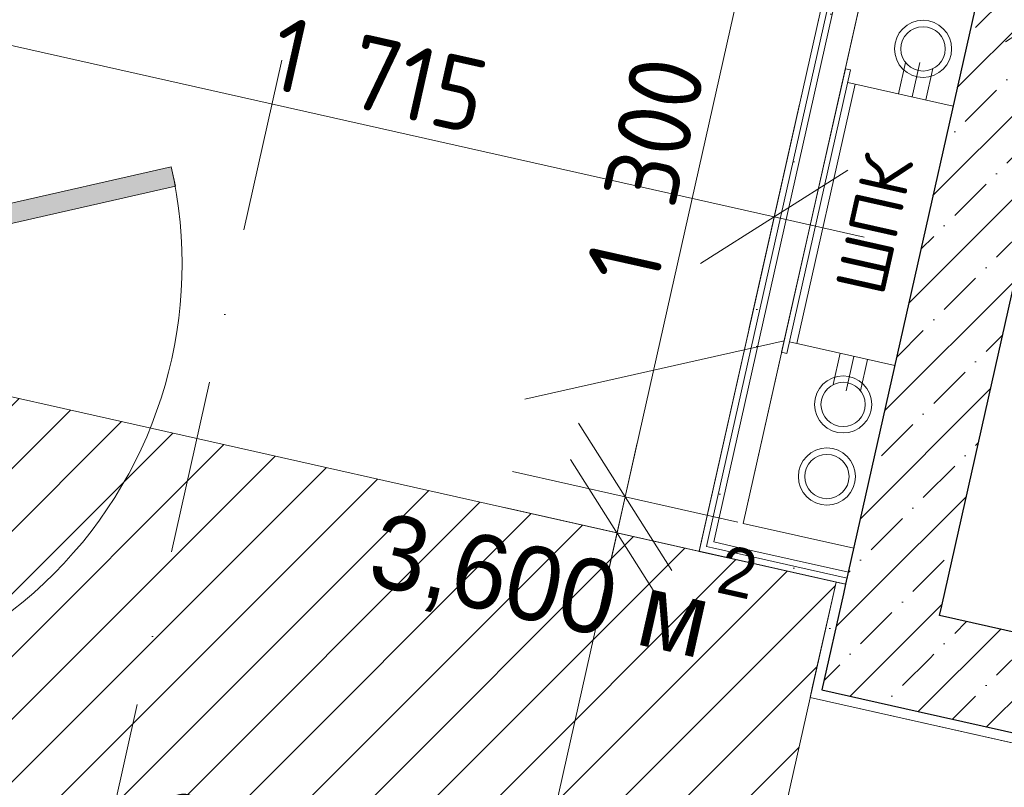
# Model space of a CAD drawing. Header units: millimetres. Extents: x -7145539 to 8272368, y 6117771 to 6337028.
# Tile 191 of 213: x -6867033 to -6865034, y 6143808 to 6145366. Entities that reach past the tile are written whole.
import ezdxf
from ezdxf.enums import TextEntityAlignment as Align

# ---------------------------------------------------------------- set-up
doc = ezdxf.new("R2010")
doc.units = ezdxf.units.MM
doc.header["$MEASUREMENT"] = 0
doc.linetypes.add('Штрихпунктирная', pattern=[670.277762, 352.777767, -176.388884, 0, -141.111112])
for name, color, linetype in [('S - МОП.АР', 7, 'Continuous'), ('АР-Стены_внутренние_пилоны.АР', 7, 'Continuous'), ('АР-Стены_Перегородки_шахты_.АР', 7, 'Continuous'), ('АР-Чертеж-Оси_Осевые размеры.АР', 7, 'Continuous'), ('АР-Чертеж-Размеры.АР', 7, 'Continuous')]:
    doc.layers.add(name, color=color, linetype=linetype)
for name, color, linetype, lineweight in [('АР-Стены_внутренние_пилоны.АР_Ном._пера__1', 7, 'Continuous', 15), ('АР-Стены_Перегородки_шахты_.АР_Ном._пера__1', 7, 'Continuous', 15), ('АР-Чертеж-Оси_Осевые размеры.АР_Ном._пера__120', 7, 'Continuous', 0), ('АР-Чертеж-Размеры.АР_Ном._пера__1', 7, 'Continuous', 0), ('Двери Archicad_Ном._пера__120', 7, 'Continuous', 0), ('ИОС-Шахты и отверстия.АР_Ном._пера__1', 7, 'Continuous', 0), ('МГН.АР_Ном._пера__120', 7, 'Continuous', 0)]:
    doc.layers.add(name, color=color, linetype=linetype, lineweight=lineweight)
doc.styles.add('РЎР“Р•РќР•Р\xa0Р\x98Р\xa0_РЎРўР\x98Р›Р¬_2', font='GOTHIC.TTF')
doc.styles.add('РЎР“Р•РќР•Р\xa0Р\x98Р\xa0_РЎРўР\x98Р›Р¬_6', font='GOST_Common.ttf')
doc.styles.add('РЎР“Р•РќР•Р\xa0Р\x98Р\xa0_РЎРўР\x98Р›Р¬_9', font='txt')
doc.dimstyles.new('СГЕНЕРИР_СТИЛЬ__5', dxfattribs={"dimtxt": 150, "dimasz": 237.5, "dimexe": 0.18, "dimexo": 0.0625, "dimgap": 0, "dimtad": 1, "dimdec": 0, "dimzin": 0, "dimdsep": 46, "dimtxsty": 'РЎР“Р•РќР•Р\xa0Р\x98Р\xa0_РЎРўР\x98Р›Р¬_6', "dimblk": 'ARROWHEAD_6', "dimblk1": 'ARROWHEAD_6', "dimblk2": 'ARROWHEAD_6', "dimcen": 0.09, "dimse1": 1, "dimse2": 1, "dimclrd": 7, "dimclre": 7, "dimclrt": 7, "dimazin": 0, "dimtfac": 1, "dimtdec": 4, "dimtmove": 0, "dimatfit": 3, "dimfxl": 1, "dimtolj": 1, "dimtzin": 0, "dimarcsym": 0})
pattern_1 = [(45, (-6256761.35, 6563027.8), (-111.369318, 111.369318), [0, -105, 0, -157.5]), (110, (-6256411.35, 6563027.8), (148.001588, 53.868173), [0, -77, 0, -133])]
pattern_2 = [(45, (-6256761.35, 6562677.8), (-84.852814, 84.852814), []), (45, (-6256803.77, 6562720.22), (-84.852814, 84.852814), [90, -30, 0, -30])]
pattern_3 = [(0, (-6256761.35, 6562677.795), (0, 75), [0, -75])]

# ---------------------------------------------------------------- blocks, each defined once
blk = doc.blocks.new('Стена_227_1', base_point=(-6865284.8, 6144081))
at = {"layer": 'АР-Стены_внутренние_пилоны.АР', "linetype": 'Continuous', "lineweight": 0, "true_color": 0x000000}
h = blk.add_hatch(dxfattribs=at)
h.set_pattern_fill('ЖЕЛЕЗОБЕТОН__PROJECT__0001', color=18, style=0, pattern_type=2)
h.set_pattern_definition(pattern_2)
h.paths.add_polyline_path([(-6865360.4, 6144200.5), (-6865404.3, 6144005.4), (-6865165.3, 6144156.7)])
h = blk.add_hatch(dxfattribs=at)
h.set_pattern_fill('ЖЕЛЕЗОБЕТОН__PROJECT__0001', color=18, style=0, pattern_type=2)
h.set_pattern_definition(pattern_2)
h.paths.add_polyline_path([(-6865404.3, 6144005.4), (-6865209.1, 6143961.6), (-6865165.3, 6144156.7)])
h = blk.add_hatch(dxfattribs=at)
h.set_pattern_fill('ЖЕЛЕЗОБЕТОН__PROJECT__0001', color=18, style=0, pattern_type=2)
h.set_pattern_definition(pattern_2)
h.paths.add_polyline_path([(-6865209.1, 6143961.6), (-6863364.7, 6143547.3), (-6863320.9, 6143742.4), (-6865165.3, 6144156.7)])
h = blk.add_hatch(dxfattribs=at)
h.set_pattern_fill('ШТУКАТУРКА__ГИПС_01_0001', color=18, style=0, pattern_type=2)
h.set_pattern_definition(pattern_1)
h.paths.add_polyline_path([(-6865423.8, 6144009.8), (-6865428.2, 6143990.2), (-6865404.3, 6144005.4)])
h = blk.add_hatch(dxfattribs=at)
h.set_pattern_fill('ШТУКАТУРКА__ГИПС_01_0001', color=18, style=0, pattern_type=2)
h.set_pattern_definition(pattern_1)
h.paths.add_polyline_path([(-6865404.3, 6144005.4), (-6865428.2, 6143990.2), (-6865408.6, 6143985.9)])
h = blk.add_hatch(dxfattribs=at)
h.set_pattern_fill('ШТУКАТУРКА__ГИПС_01_0001', color=18, style=0, pattern_type=2)
h.set_pattern_definition(pattern_1)
h.paths.add_polyline_path([(-6863169.6, 6143503.5), (-6865404.3, 6144005.4), (-6865408.6, 6143985.9), (-6863174, 6143484)])
at = {"layer": 'АР-Стены_внутренние_пилоны.АР_Ном._пера__1', "color": 7, "linetype": 'Continuous', "lineweight": 30}
for p, q in [((-6865360.4, 6144200.5), (-6865404.3, 6144005.4)), ((-6865404.3, 6144005.4), (-6865209.1, 6143961.6)), ((-6865209.1, 6143961.6), (-6863364.7, 6143547.3))]:
    blk.add_line(p, q, dxfattribs=at)
at = {"layer": 'АР-Стены_внутренние_пилоны.АР_Ном._пера__1', "color": 7, "linetype": 'Continuous', "lineweight": 30, "flags": 128}
blk.add_lwpolyline([(-6863320.9, 6143742.4), (-6865165.3, 6144156.7)], dxfattribs=at)
at = {"layer": 'АР-Стены_внутренние_пилоны.АР_Ном._пера__1', "color": 7, "linetype": 'Continuous', "lineweight": 0, "flags": 128}
for points in [[(-6865428.2, 6143990.2), (-6865423.8, 6144009.8)], [(-6865428.2, 6143990.2), (-6863174, 6143484)]]:
    blk.add_lwpolyline(points, dxfattribs=at)
blk = doc.blocks.new('Стена_228_1', base_point=(-6864857.5, 6145983.3))
at = {"layer": 'АР-Стены_внутренние_пилоны.АР', "linetype": 'Continuous', "lineweight": 0, "true_color": 0x000000}
h = blk.add_hatch(dxfattribs=at)
h.set_pattern_fill('ЖЕЛЕЗОБЕТОН__PROJECT__0001', color=18, style=0, pattern_type=2)
h.set_pattern_definition(pattern_2)
h.paths.add_polyline_path([(-6864977, 6145907.6), (-6865356.1, 6144220), (-6865160.9, 6144176.2), (-6864781.9, 6145863.8)])
at = {"layer": 'АР-Стены_внутренние_пилоны.АР_Ном._пера__1', "color": 7, "linetype": 'Continuous', "lineweight": 30, "flags": 128}
for points in [[(-6864977, 6145907.6), (-6865356.1, 6144220)], [(-6865160.9, 6144176.2), (-6864781.9, 6145863.8)]]:
    blk.add_lwpolyline(points, dxfattribs=at)
blk = doc.blocks.new('Стена_243_1', base_point=(-6865258.5, 6144198.1))
at = {"layer": 'АР-Стены_внутренние_пилоны.АР', "linetype": 'Continuous', "lineweight": 0, "true_color": 0x000000}
h = blk.add_hatch(dxfattribs=at)
h.set_pattern_fill('ШТУКАТУРКА__ГИПС_01_0001', color=18, style=0, pattern_type=2)
h.set_pattern_definition(pattern_1)
h.paths.add_polyline_path([(-6865375.6, 6144224.4), (-6865423.8, 6144009.8), (-6865404.3, 6144005.4), (-6865356.1, 6144220)])
h = blk.add_hatch(dxfattribs=at)
h.set_pattern_fill('ЖЕЛЕЗОБЕТОН__PROJECT__0001', color=18, style=0, pattern_type=2)
h.set_pattern_definition(pattern_2)
h.paths.add_polyline_path([(-6865165.3, 6144156.7), (-6865160.9, 6144176.2), (-6865356.1, 6144220), (-6865360.4, 6144200.5)])
at = {"layer": 'АР-Стены_внутренние_пилоны.АР_Ном._пера__1', "color": 7, "linetype": 'Continuous', "lineweight": 30}
for p, q in [((-6865356.1, 6144220), (-6865360.4, 6144200.5)), ((-6865360.4, 6144200.5), (-6865404.3, 6144005.4))]:
    blk.add_line(p, q, dxfattribs=at)
at = {"layer": 'АР-Стены_внутренние_пилоны.АР_Ном._пера__1', "color": 7, "linetype": 'Continuous', "lineweight": 0, "flags": 128}
for points in [[(-6865375.6, 6144224.4), (-6865423.8, 6144009.8)], [(-6865375.6, 6144224.4), (-6865356.1, 6144220)]]:
    blk.add_lwpolyline(points, dxfattribs=at)
at = {"layer": 'АР-Стены_внутренние_пилоны.АР_Ном._пера__1', "color": 7, "linetype": 'Continuous', "lineweight": 30, "flags": 128}
blk.add_lwpolyline([(-6865165.3, 6144156.7), (-6865160.9, 6144176.2)], dxfattribs=at)
blk = doc.blocks.new('Стена_279_1', base_point=(-6865247.5, 6144247))
at = {"layer": 'АР-Стены_Перегородки_шахты_.АР', "linetype": 'Continuous', "lineweight": 0, "true_color": 0x000000}
h = blk.add_hatch(dxfattribs=at)
h.set_pattern_fill('ШТУКАТУРКА__ГИПС_03_0001', color=18, style=0, pattern_type=2)
h.set_pattern_definition(pattern_3)
h.paths.add_polyline_path([(-6865650.9, 6144299.1), (-6865653.6, 6144286.9), (-6865638.7, 6144296.3)])
h = blk.add_hatch(dxfattribs=at)
h.set_pattern_fill('ШТУКАТУРКА__ГИПС_03_0001', color=18, style=0, pattern_type=2)
h.set_pattern_definition(pattern_3)
h.paths.add_polyline_path([(-6865638.7, 6144296.3), (-6865653.6, 6144286.9), (-6865641.4, 6144284.1)])
h = blk.add_hatch(dxfattribs=at)
h.set_pattern_fill('ШТУКАТУРКА__ГИПС_03_0001', color=18, style=0, pattern_type=2)
h.set_pattern_definition(pattern_3)
h.paths.add_polyline_path([(-6865641.4, 6144284.1), (-6865356, 6144220.1), (-6865353.3, 6144232.3), (-6865638.7, 6144296.3)])
h = blk.add_hatch(dxfattribs=at)
h.set_pattern_fill('ШТУКАТУРКА__ГИПС_03_0001', color=18, style=0, pattern_type=2)
h.set_pattern_definition(pattern_3)
h.paths.add_polyline_path([(-6865636, 6144308.5), (-6865638.7, 6144296.3), (-6865623.8, 6144305.8)])
h = blk.add_hatch(dxfattribs=at)
h.set_pattern_fill('ШТУКАТУРКА__ГИПС_03_0001', color=18, style=0, pattern_type=2)
h.set_pattern_definition(pattern_3)
h.paths.add_polyline_path([(-6865638.7, 6144296.3), (-6865626.5, 6144293.6), (-6865623.8, 6144305.8)])
h = blk.add_hatch(dxfattribs=at)
h.set_pattern_fill('ШТУКАТУРКА__ГИПС_03_0001', color=18, style=0, pattern_type=2)
h.set_pattern_definition(pattern_3)
h.paths.add_polyline_path([(-6865623.8, 6144305.8), (-6865626.5, 6144293.6), (-6865353.3, 6144232.3), (-6865350.6, 6144244.5)])
at = {"layer": 'АР-Стены_Перегородки_шахты_.АР_Ном._пера__1', "color": 7, "linetype": 'Continuous', "lineweight": 0}
for p, q in [((-6865612.8, 6144354.6), (-6865623.8, 6144305.8)), ((-6865638.7, 6144296.3), (-6865626.5, 6144293.6)), ((-6865626.5, 6144293.6), (-6865353.3, 6144232.3)), ((-6865623.8, 6144305.8), (-6865575, 6144294.8)), ((-6865575, 6144294.8), (-6865350.6, 6144244.5))]:
    blk.add_line(p, q, dxfattribs=at)
at = {"layer": 'АР-Стены_Перегородки_шахты_.АР_Ном._пера__1', "color": 7, "linetype": 'Continuous', "lineweight": 0, "flags": 128}
for points in [[(-6865339.6, 6144293.3), (-6865564, 6144343.6)], [(-6865653.6, 6144286.9), (-6865650.9, 6144299.1)], [(-6865350.6, 6144244.5), (-6865339.6, 6144293.3)], [(-6865653.6, 6144286.9), (-6865356, 6144220.1)], [(-6865353.3, 6144232.3), (-6865350.6, 6144244.5)], [(-6865356, 6144220.1), (-6865353.3, 6144232.3)]]:
    blk.add_lwpolyline(points, dxfattribs=at)
blk = doc.blocks.new('Стена_280_1', base_point=(-6865593.9, 6144324.7))
at = {"layer": 'АР-Стены_Перегородки_шахты_.АР', "linetype": 'Continuous', "lineweight": 0, "true_color": 0x000000}
h = blk.add_hatch(dxfattribs=at)
h.set_pattern_fill('ШТУКАТУРКА__ГИПС_03_0001', color=18, style=0, pattern_type=2)
h.set_pattern_definition(pattern_3)
h.paths.add_polyline_path([(-6865274.6, 6145974.5), (-6865650.9, 6144299.1), (-6865638.7, 6144296.3), (-6865262.4, 6145971.7)])
h = blk.add_hatch(dxfattribs=at)
h.set_pattern_fill('ШТУКАТУРКА__ГИПС_03_0001', color=18, style=0, pattern_type=2)
h.set_pattern_definition(pattern_3)
h.paths.add_polyline_path([(-6865262.4, 6145971.7), (-6865636, 6144308.5), (-6865623.8, 6144305.8), (-6865250.2, 6145969)])
at = {"layer": 'АР-Стены_Перегородки_шахты_.АР_Ном._пера__1', "color": 7, "linetype": 'Continuous', "lineweight": 0}
for p, q in [((-6865262.4, 6145971.7), (-6865636, 6144308.5)), ((-6865250.2, 6145969), (-6865612.8, 6144354.6)), ((-6865612.8, 6144354.6), (-6865623.8, 6144305.8)), ((-6865636, 6144308.5), (-6865638.7, 6144296.3))]:
    blk.add_line(p, q, dxfattribs=at)
at = {"layer": 'АР-Стены_Перегородки_шахты_.АР_Ном._пера__1', "color": 7, "linetype": 'Continuous', "lineweight": 0, "flags": 128}
for points in [[(-6865274.6, 6145974.5), (-6865650.9, 6144299.1)], [(-6865274.6, 6145974.5), (-6865262.4, 6145971.7)], [(-6865564, 6144343.6), (-6865201.4, 6145958)], [(-6865262.4, 6145971.7), (-6865250.2, 6145969)], [(-6865250.2, 6145969), (-6865201.4, 6145958)]]:
    blk.add_lwpolyline(points, dxfattribs=at)
blk = doc.blocks.new('Стандартный Маркер Сетки[134]_1', base_point=(-6865253.2, 6150838.4))
at = {"layer": 'АР-Чертеж-Оси_Осевые размеры.АР_Ном._пера__120', "color": 7, "linetype": 'Штрихпунктирная', "lineweight": 0}
blk.add_line((-6865472.3, 6149862.7), (-6870034.9, 6129548.3), dxfattribs=at)
at = {"layer": 'АР-Чертеж-Оси_Осевые размеры.АР_Ном._пера__120', "color": 7, "lineweight": 0, "style": 'РЎР“Р•РќР•Р\xa0Р\x98Р\xa0_РЎРўР\x98Р›Р¬_2'}
blk.add_attdef('AC_MarkerText_1', text='', height=350, rotation=347.3417, dxfattribs=at).set_placement((-6870293.6, 6128265.8), align=Align.TOP_CENTER)
blk = doc.blocks.new('Стандартный Маркер Сетки[189]_1', base_point=(-6865253.2, 6150838.4))
at = {"layer": 'АР-Чертеж-Оси_Осевые размеры.АР_Ном._пера__120', "color": 7, "linetype": 'Штрихпунктирная', "lineweight": 0}
blk.add_line((-6865472.3, 6149862.7), (-6870034.9, 6129548.3), dxfattribs=at)
at = {"layer": 'АР-Чертеж-Оси_Осевые размеры.АР_Ном._пера__120', "color": 7, "lineweight": 0, "style": 'РЎР“Р•РќР•Р\xa0Р\x98Р\xa0_РЎРўР\x98Р›Р¬_2'}
blk.add_attdef('AC_MarkerText_1', text='', height=350, rotation=347.3417, dxfattribs=at).set_placement((-6870293.6, 6128265.8), align=Align.TOP_CENTER)
blk = doc.blocks.new('*D1145', base_point=(-6256761.3, 6562677.8))
at = {"layer": 'АР-Чертеж-Размеры.АР_Ном._пера__1', "color": 7, "linetype": 'Continuous', "lineweight": 0, "transparency": 16777216}
for p, q in [((-6864933.8, 6145187.6), (-6864831, 6145645)), ((-6864733, 6145510.9), (-6865031.8, 6145321.7)), ((-6865065.3, 6145457.4), (-6864882.4, 6145416.3)), ((-6864882.4, 6145416.3), (-6863038, 6145002)), ((-6863089.4, 6144773.4), (-6862986.6, 6145230.7)), ((-6863187.4, 6144907.5), (-6862888.6, 6145096.6)), ((-6863038, 6145002), (-6862855.1, 6144961))]:
    blk.add_line(p, q, dxfattribs=at)
at = {"layer": 'АР-Чертеж-Размеры.АР_Ном._пера__1', "color": 7, "lineweight": 0, "transparency": 16777216, "insert": (-6864171.5, 6145287.4), "char_height": 150, "attachment_point": 7, "rotation": 347.3417, "style": 'РЎР“Р•РќР•Р\xa0Р\x98Р\xa0_РЎРўР\x98Р›Р¬_6'}
blk.add_mtext('\\A1;{\\pql;\\fGOST Common|b0|i0|c204|p0;\\W1.000000;1\xa0890}', dxfattribs=at)
blk = doc.blocks.new('ARROWHEAD_6')
at = {"color": 0, "linetype": 'Continuous', "lineweight": 0}
for p, q in [((-0.5, -0.5), (0.5, 0.5)), ((0, 0), (-1, 0))]:
    blk.add_line(p, q, dxfattribs=at)
blk = doc.blocks.new('*D1165', base_point=(-6256761.3, 6562677.8))
at = {"layer": 'АР-Чертеж-Размеры.АР_Ном._пера__1', "color": 7, "linetype": 'Continuous', "lineweight": 0, "transparency": 16777216}
for p, q in [((-6864463.9, 6145792.4), (-6864422.8, 6145975.3)), ((-6864369.3, 6145643), (-6864558.5, 6145941.8)), ((-6864235.2, 6145741), (-6864692.6, 6145843.8)), ((-6864847.3, 6144085.3), (-6864463.9, 6145792.4)), ((-6864941.9, 6144234.6), (-6864752.8, 6143935.9)), ((-6864618.7, 6144033.9), (-6865076, 6144136.6)), ((-6864888.4, 6143902.3), (-6864847.3, 6144085.3))]:
    blk.add_line(p, q, dxfattribs=at)
at = {"layer": 'АР-Чертеж-Размеры.АР_Ном._пера__1', "color": 7, "lineweight": 0, "transparency": 16777216, "insert": (-6864733.8, 6144727.5), "char_height": 150, "attachment_point": 7, "rotation": 77.3404, "style": 'РЎР“Р•РќР•Р\xa0Р\x98Р\xa0_РЎРўР\x98Р›Р¬_6'}
blk.add_mtext('\\A1;{\\pql;\\fGOST Common|b0|i0|c204|p0;\\W1.000000;1\xa0750}', dxfattribs=at)
blk = doc.blocks.new('*D1177', base_point=(-6256761.3, 6562677.8))
at = {"layer": 'АР-Чертеж-Размеры.АР_Ном._пера__1', "color": 7, "linetype": 'Continuous', "lineweight": 0, "transparency": 16777216}
for p, q in [((-6865820.2, 6144324.3), (-6865779.1, 6144507.2)), ((-6865725.6, 6144174.9), (-6865914.7, 6144473.6)), ((-6865591.5, 6144272.9), (-6866048.8, 6144375.6)), ((-6866214.6, 6142568), (-6865820.2, 6144324.3)), ((-6866309.2, 6142717.4), (-6866120.1, 6142418.6)), ((-6865986, 6142516.6), (-6866443.3, 6142619.4)), ((-6866255.7, 6142385.1), (-6866214.6, 6142568))]:
    blk.add_line(p, q, dxfattribs=at)
at = {"layer": 'АР-Чертеж-Размеры.АР_Ном._пера__1', "color": 7, "lineweight": 0, "transparency": 16777216, "insert": (-6866095.6, 6143234.8), "char_height": 150, "attachment_point": 7, "rotation": 77.3404, "style": 'РЎР“Р•РќР•Р\xa0Р\x98Р\xa0_РЎРўР\x98Р›Р¬_6'}
blk.add_mtext('\\A1;{\\pql;\\fGOST Common|b0|i0|c204|p0;\\W1.000000;1\xa0800}', dxfattribs=at)
blk = doc.blocks.new('*D1206', base_point=(-6256761.3, 6562677.8))
at = {"layer": 'АР-Чертеж-Размеры.АР_Ном._пера__1', "color": 7, "linetype": 'Continuous', "lineweight": 0, "transparency": 16777216}
for p, q in [((-6867470.3, 6144024.5), (-6867573, 6143567.2)), ((-6867372.3, 6143890.4), (-6867671, 6143701.3)), ((-6867521.7, 6143795.8), (-6867704.6, 6143836.9)), ((-6865570.3, 6143357.6), (-6867521.7, 6143795.8)), ((-6865518.9, 6143586.2), (-6865621.6, 6143128.9)), ((-6865719.6, 6143263), (-6865420.9, 6143452.1)), ((-6865387.3, 6143316.5), (-6865570.3, 6143357.6))]:
    blk.add_line(p, q, dxfattribs=at)
at = {"layer": 'АР-Чертеж-Размеры.АР_Ном._пера__1', "color": 7, "lineweight": 0, "transparency": 16777216, "insert": (-6866772, 6143658.2), "char_height": 150, "attachment_point": 7, "rotation": 347.3417, "style": 'РЎР“Р•РќР•Р\xa0Р\x98Р\xa0_РЎРўР\x98Р›Р¬_6'}
blk.add_mtext('\\A1;{\\pql;\\fGOST Common|b0|i0|c204|p0;\\W1.000000;2\xa0000}', dxfattribs=at)
blk = doc.blocks.new('*D1207', base_point=(-6256761.3, 6562677.8))
at = {"layer": 'АР-Чертеж-Размеры.АР_Ном._пера__1', "color": 7, "linetype": 'Continuous', "lineweight": 0, "transparency": 16777216}
for p, q in [((-6865477.8, 6145848.8), (-6865518.8, 6145665.9)), ((-6865424.3, 6145516.5), (-6865613.4, 6145815.2)), ((-6865747.5, 6145717.2), (-6865290.2, 6145614.5)), ((-6865518.8, 6145665.9), (-6865803.7, 6144397.5)), ((-6865898.3, 6144546.8), (-6865709.1, 6144248.1)), ((-6866032.4, 6144448.8), (-6865575, 6144346.1)), ((-6865803.7, 6144397.5), (-6865844.8, 6144214.5))]:
    blk.add_line(p, q, dxfattribs=at)
at = {"layer": 'АР-Чертеж-Размеры.АР_Ном._пера__1', "color": 7, "lineweight": 0, "transparency": 16777216, "insert": (-6865739.5, 6144820.4), "char_height": 150, "attachment_point": 7, "rotation": 77.3417, "style": 'РЎР“Р•РќР•Р\xa0Р\x98Р\xa0_РЎРўР\x98Р›Р¬_6'}
blk.add_mtext('\\A1;{\\pql;\\fGOST Common|b0|i0|c204|p0;\\W1.000000;1\xa0300}', dxfattribs=at)
blk = doc.blocks.new('*D1208', base_point=(-6256761.3, 6562677.8))
at = {"layer": 'АР-Чертеж-Размеры.АР_Ном._пера__1', "color": 7, "linetype": 'Continuous', "lineweight": 0, "transparency": 16777216}
for p, q in [((-6867123.3, 6145570.4), (-6867226, 6145113.1)), ((-6867025.3, 6145436.3), (-6867324, 6145247.2)), ((-6867174.7, 6145341.7), (-6867357.6, 6145382.8)), ((-6865501.1, 6144965.9), (-6867174.7, 6145341.7)), ((-6865449.8, 6145194.6), (-6865552.5, 6144737.2)), ((-6865650.5, 6144871.3), (-6865351.8, 6145060.5)), ((-6865318.2, 6144924.8), (-6865501.1, 6144965.9))]:
    blk.add_line(p, q, dxfattribs=at)
at = {"layer": 'АР-Чертеж-Размеры.АР_Ном._пера__1', "color": 7, "lineweight": 0, "transparency": 16777216, "insert": (-6866534.4, 6145228.7), "char_height": 150, "attachment_point": 7, "rotation": 347.3419, "style": 'РЎР“Р•РќР•Р\xa0Р\x98Р\xa0_РЎРўР\x98Р›Р¬_6'}
blk.add_mtext('\\A1;{\\pql;\\fGOST Common|b0|i0|c204|p0;\\W1.000000;1\xa0715}', dxfattribs=at)
blk = doc.blocks.new('Металлическая Дверь 23[57]_1', base_point=(-6256761.3, 6562677.8))
at = {"layer": 'Двери Archicad_Ном._пера__120', "linetype": 'Continuous', "lineweight": 0, "true_color": 0xffffff}
for points in [[(-6866725.2, 6145067.6), (-6867593.1, 6144870.4), (-6867584.3, 6144831.4), (-6866716.4, 6145028.6)], [(-6867653.6, 6144966), (-6867671.2, 6144887.9), (-6867632.1, 6144879.2), (-6867593.1, 6144870.4), (-6867575.6, 6144948.5)], [(-6867866.2, 6144019.6), (-6867883.7, 6143941.5), (-6867805.7, 6143924), (-6867788.1, 6144002), (-6867827.2, 6144010.8)]]:
    blk.add_hatch(color=7, dxfattribs=at).paths.add_polyline_path(points)
at = {"layer": 'Двери Archicad_Ном._пера__120', "color": 7, "linetype": 'Continuous', "lineweight": 0}
for p, q in [((-6866725.2, 6145067.6), (-6867593.1, 6144870.4)), ((-6866716.4, 6145028.6), (-6866725.2, 6145067.6)), ((-6867584.3, 6144831.4), (-6866716.4, 6145028.6)), ((-6867809.8, 6145001.1), (-6867814.1, 6144981.5)), ((-6867658, 6144946.5), (-6867814.1, 6144981.5)), ((-6867671.2, 6144887.9), (-6867653.6, 6144966)), ((-6867653.6, 6144966), (-6867575.6, 6144948.5)), ((-6867653.6, 6144966), (-6867595.1, 6144952.9)), ((-6867653.6, 6144966), (-6867595.1, 6144952.9)), ((-6867575.6, 6144948.5), (-6867593.1, 6144870.4)), ((-6867632.1, 6144879.2), (-6867671.2, 6144887.9)), ((-6867593.1, 6144870.4), (-6867632.1, 6144879.2)), ((-6867593.1, 6144870.4), (-6867584.3, 6144831.4)), ((-6867883.7, 6143941.5), (-6867866.2, 6144019.6)), ((-6867866.2, 6144019.6), (-6867827.2, 6144010.8)), ((-6868039.8, 6143976.6), (-6868035.5, 6143996.1)), ((-6867879.4, 6143961), (-6868035.5, 6143996.1)), ((-6867827.2, 6144010.8), (-6867788.1, 6144002)), ((-6867788.1, 6144002), (-6867805.7, 6143924)), ((-6867805.7, 6143924), (-6867883.7, 6143941.5)), ((-6867883.7, 6143941.5), (-6867825.2, 6143928.4)), ((-6867883.7, 6143941.5), (-6867825.2, 6143928.4))]:
    blk.add_line(p, q, dxfattribs=at)
blk.add_arc((-6867593.1, 6144870.4), 890, 257.3417, 12.7986, dxfattribs=at)
blk = doc.blocks.new('Стена_341_1', base_point=(-6867479, 6145926.1))
at = {"layer": 'Двери Archicad_Ном._пера__120', "color": 7, "linetype": 'Continuous', "lineweight": 0}
blk.add_blockref('Металлическая Дверь 23[57]_1', (-6256761.3, 6562677.8), dxfattribs=at)

msp = doc.modelspace()

# ---------------------------------------------------------------- hatches: boundary and pattern name
at = {"layer": 'МГН.АР_Ном._пера__120', "linetype": 'Continuous', "lineweight": 0}
h = msp.add_hatch(dxfattribs=at)
h.set_pattern_fill('FACE_BRICK_0001', style=0, pattern_type=2)
h.set_pattern_definition([(45, (-6256761.35, 6562677.795), (-63.639609, 63.639609), [])])
h.paths.add_polyline_path([(-6865770, 6142468.2), (-6865375.6, 6144224.4), (-6867327, 6144662.7), (-6867721.4, 6142906.5)])

# ---------------------------------------------------------------- linework, layer by layer
at = {"layer": 'S - МОП.АР', "color": 254, "linetype": 'Continuous', "lineweight": 0, "true_color": 0xdadada, "flags": 128}
msp.add_lwpolyline([(-6863154.5, 6143479.6), (-6865428.2, 6143990.2), (-6865375.6, 6144224.4), (-6865356.1, 6144220), (-6865356, 6144220.1), (-6865653.7, 6144286.8), (-6865407.3, 6145383.9), (-6867080.8, 6145759.8), (-6867256.1, 6144979.2), (-6867553.7, 6145046), (-6867831.8, 6143807.6)], dxfattribs=at)
at = {"layer": 'ИОС-Шахты и отверстия.АР_Ном._пера__1', "color": 7, "linetype": 'Continuous', "lineweight": 0}
for p, q in [((-6865564, 6144343.6), (-6865279.2, 6145612)), ((-6865054.7, 6145561.6), (-6865339.6, 6144293.2)), ((-6865234.5, 6145279.4), (-6865248.7, 6145215.8)), ((-6865205.3, 6145279.3), (-6865220.9, 6145209.5)), ((-6865356.7, 6145266.7), (-6865486, 6144691)), ((-6865475.3, 6144688.6), (-6865346, 6145264.3)), ((-6865346, 6145264.3), (-6865356.7, 6145266.7)), ((-6865178.8, 6145266.9), (-6865193.1, 6145203.3)), ((-6865337, 6145235.6), (-6865455.4, 6144708.7)), ((-6865138, 6145190.9), (-6865351.7, 6145238.9)), ((-6866007.5, 6144595.7), (-6865480.7, 6144714.4)), ((-6865470, 6144712), (-6865256.3, 6144664)), ((-6865486, 6144691), (-6865475.3, 6144688.6)), ((-6865381.3, 6144625.3), (-6865367.1, 6144688.9)), ((-6865339.3, 6144682.7), (-6865354.9, 6144612.9)), ((-6865325.7, 6144612.8), (-6865311.5, 6144676.4)), ((-6865339.6, 6144293.2), (-6865564, 6144343.6))]:
    msp.add_line(p, q, dxfattribs=at)
for centre, radius in [((-6865199, 6145307.1), 58), ((-6865199, 6145307.1), 45), ((-6865361.2, 6144585.1), 58), ((-6865361.2, 6144585.1), 45), ((-6865394.1, 6144438.7), 58), ((-6865394.1, 6144438.7), 45)]:
    msp.add_circle(centre, radius, dxfattribs=at)
at = {"layer": 'МГН.АР_Ном._пера__120', "color": 7, "linetype": 'Continuous', "lineweight": 0, "flags": 128}
msp.add_lwpolyline([(-6865770, 6142468.2), (-6865375.6, 6144224.4), (-6867327, 6144662.7), (-6867721.4, 6142906.5)], close=True, dxfattribs=at)

# ---------------------------------------------------------------- block references
at = {"layer": 'АР-Стены_внутренние_пилоны.АР', "color": 7, "lineweight": 0}
for name, p in [('Стена_341_1', (-6867479, 6145926.1)), ('Стена_228_1', (-6864857.5, 6145983.3)), ('Стена_243_1', (-6865258.5, 6144198.1)), ('Стена_227_1', (-6865284.8, 6144081))]:
    msp.add_blockref(name, p, dxfattribs=at)
at = {"layer": 'АР-Стены_Перегородки_шахты_.АР', "color": 7, "lineweight": 0}
for name, p in [('Стена_280_1', (-6865593.9, 6144324.7)), ('Стена_279_1', (-6865247.5, 6144247))]:
    msp.add_blockref(name, p, dxfattribs=at)
at = {"layer": 'АР-Чертеж-Оси_Осевые размеры.АР', "color": 8, "linetype": 'Continuous', "lineweight": 15}
for name in ['Стандартный Маркер Сетки[134]_1', 'Стандартный Маркер Сетки[189]_1']:
    msp.add_blockref(name, (-6865253.2, 6150838.4), dxfattribs=at)

# ---------------------------------------------------------------- texts
at = {"layer": 'ИОС-Шахты и отверстия.АР_Ном._пера__1', "color": 7, "linetype": 'Continuous', "lineweight": 0, "insert": (-6865297.7, 6144950), "char_height": 100, "attachment_point": 5, "rotation": 77.3422, "style": 'РЎР“Р•РќР•Р\xa0Р\x98Р\xa0_РЎРўР\x98Р›Р¬_9'}
msp.add_mtext('\\A1;{\\pqc;\\fISOCPEUR|b1|i0|c204|p0;\\W1.000000;ШПК}', dxfattribs=at)
at = {"layer": 'МГН.АР_Ном._пера__120', "color": 7, "lineweight": 0, "insert": (-6866337.2, 6144194.5), "char_height": 150, "attachment_point": 7, "rotation": 347.3417, "style": 'РЎР“Р•РќР•Р\xa0Р\x98Р\xa0_РЎРўР\x98Р›Р¬_2'}
msp.add_mtext('{\\fCentury Gothic|b0|i0|c204|p0;3,600 м{\\H0.66x;\\S2^  ;}}', dxfattribs=at)

# ---------------------------------------------------------------- dimensions: what is measured, and where the dimension line sits
at = {"layer": 'АР-Чертеж-Размеры.АР', "color": 7, "linetype": 'Continuous', "lineweight": 0}
for base, p1, p2, angle, picture, middle, turn in [((-6864463.9, 6145792.4), (-6864847.3, 6144085.3), (-6864463.9, 6145792.4), 77.3404, '*D1165', (-6864750.6, 6144995), 77.3404), ((-6865803.7, 6144397.5), (-6865279.2, 6145612), (-6865564, 6144343.6), 257.3417, '*D1207', (-6865756.3, 6145087.9), 77.3417), ((-6863038, 6145002), (-6864882.4, 6145416.3), (-6862981.2, 6145254.8), 347.3417, '*D1145', (-6863904, 6145304.2), 347.3417), ((-6867174.7, 6145341.7), (-6865464.1, 6145130.7), (-6867168.4, 6145369.5), 167.3419, '*D1208', (-6866266.9, 6145245.5), 347.3419), ((-6867521.7, 6143795.8), (-6865770, 6142468.2), (-6867327, 6144662.7), 167.3417, '*D1206', (-6866504.5, 6143675), 347.3417), ((-6865820.2, 6144324.3), (-6866214.6, 6142568), (-6866111.4, 6144389.7), 77.3404, '*D1177', (-6866112.4, 6143502.3), 77.3404)]:
    dim = msp.add_linear_dim(base=base, p1=p1, p2=p2, angle=angle, dimstyle='СГЕНЕРИР_СТИЛЬ__5', dxfattribs=at)
    dim.commit()
    dim.dimension.update_dxf_attribs({"geometry": picture, "text_midpoint": middle, "dimtype": 160, "text_rotation": turn})

doc.saveas('drawing.dxf')
